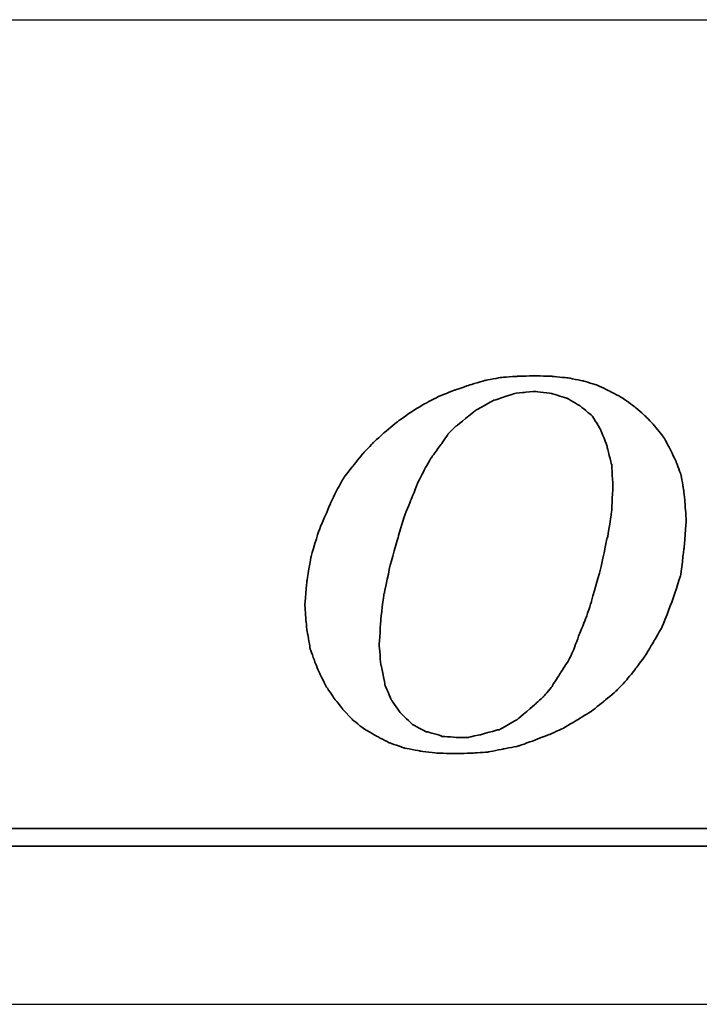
# Model space of a CAD drawing. Header units: millimetres. Extents: x 953 to 1193, y 90 to 173.
# Tile 27 of 42: x 1128.98 to 1130.19, y 109.2 to 110.95. Entities that reach past the tile are written whole.
import ezdxf

# ---------------------------------------------------------------- set-up
doc = ezdxf.new("R2010")
doc.units = ezdxf.units.MM
doc.header["$LTSCALE"] = 0.1
for name, color, linetype in [('DIM', 4, 'CONTINUOUS'), ('layer 1', 7, 'CONTINUOUS'), ('OUT', 3, 'CONTINUOUS')]:
    doc.layers.add(name, color=color, linetype=linetype)

# ---------------------------------------------------------------- blocks, each defined once
blk = doc.blocks.new('TBI MOTION logo(完整正式版)')
at = {"layer": 'layer 1', "color": 22, "lineweight": 35}
for points, knots in [([(-11.34375, -6.98375), (-11.34375, -6.98375), (-10.91375, -7.43875), (-10.91375, -7.43875), (-10.91375, -7.43875), (-10.91375, -7.43875), (-10.38625, -7.87125), (-10.38625, -7.87125), (-10.38625, -7.87125), (-10.38625, -7.87125), (-9.81125, -8.20375), (-9.81125, -8.20375), (-9.81125, -8.20375), (-9.81125, -8.20375), (-9.21125, -8.51875), (-9.21125, -8.51875), (-9.21125, -8.51875), (-9.21125, -8.51875), (-8.51625, -8.75875), (-8.51625, -8.75875), (-8.51625, -8.75875), (-8.51625, -8.75875), (-7.77125, -8.90375), (-7.77125, -8.90375), (-7.77125, -8.90375), (-7.77125, -8.90375), (-6.97875, -8.99875), (-6.97875, -8.99875), (-6.97875, -8.99875), (-6.97875, -8.99875), (-6.14125, -9.02375), (-6.14125, -9.02375), (-6.14125, -9.02375), (-6.14125, -9.02375), (-5.37125, -8.99875), (-5.37125, -8.99875), (-5.37125, -8.99875), (-5.37125, -8.99875), (-4.65375, -8.94875), (-4.65375, -8.94875), (-4.65375, -8.94875), (-4.65375, -8.94875), (-3.93375, -8.80625), (-3.93375, -8.80625), (-3.93375, -8.80625), (-3.93375, -8.80625), (-3.21375, -8.66375), (-3.21375, -8.66375), (-3.21375, -8.66375), (-3.21375, -8.66375), (-2.49375, -8.39875), (-2.49375, -8.39875), (-2.49375, -8.39875), (-2.49375, -8.39875), (-1.79875, -8.13375), (-1.79875, -8.13375), (-1.79875, -8.13375), (-1.79875, -8.13375), (-1.17375, -7.84375), (-1.17375, -7.84375), (-1.17375, -7.84375), (-1.17375, -7.84375), (-0.52375, -7.46375), (-0.52375, -7.46375), (-0.52375, -7.46375), (-0.52375, -7.46375), (0.10124, -7.07875), (0.10124, -7.07875), (0.10124, -7.07875), (0.10124, -7.07875), (0.67625, -6.62375), (0.67625, -6.62375), (0.67625, -6.62375), (0.67625, -6.62375), (1.24874, -6.14375), (1.24874, -6.14375), (1.24874, -6.14375), (1.24874, -6.14375), (1.72874, -5.64125), (1.72874, -5.64125), (1.72874, -5.64125), (1.72874, -5.64125), (2.18624, -5.06375), (2.18624, -5.06375), (2.18624, -5.06375), (2.18624, -5.06375), (2.61625, -4.48874), (2.61625, -4.48874), (2.61625, -4.48874), (2.61625, -4.48874), (3.00125, -3.83874), (3.00125, -3.83874), (3.00125, -3.83874), (3.00125, -3.83874), (3.36124, -3.21374), (3.36124, -3.21374), (3.36124, -3.21374), (3.36124, -3.21374), (3.84374, -1.99125), (3.84374, -1.99125), (3.84374, -1.99125), (3.84374, -1.99125), (4.22625, -0.81875), (4.22625, -0.81875), (4.22625, -0.81875), (4.22625, -0.81875), (4.39125, 0.45624), (4.39125, 0.45624), (4.39125, 0.45624), (4.39125, 0.45624), (4.48874, 1.70124), (4.48874, 1.70124), (4.48874, 1.70124), (4.48874, 1.70124), (4.43874, 2.44625), (4.43874, 2.44625), (4.43874, 2.44625), (4.43874, 2.44625), (4.36874, 3.14125), (4.36874, 3.14125), (4.36874, 3.14125), (4.36874, 3.14125), (4.25125, 3.81125), (4.25125, 3.81125), (4.25125, 3.81125), (4.25125, 3.81125), (4.03124, 4.41125), (4.03124, 4.41125), (4.03124, 4.41125), (4.03124, 4.41125), (3.74374, 5.01125), (3.74374, 5.01125), (3.74374, 5.01125), (3.74374, 5.01125), (3.43124, 5.58875), (3.43124, 5.58875), (3.43124, 5.58875), (3.43124, 5.58875), (3.02625, 6.09125), (3.02625, 6.09125), (3.02625, 6.09125), (3.02625, 6.09125), (2.59374, 6.54875), (2.59374, 6.54875), (2.59374, 6.54875), (2.59374, 6.54875), (2.09124, 6.98125), (2.09124, 6.98125), (2.09124, 6.98125), (2.09124, 6.98125), (1.56124, 7.36625), (1.56124, 7.36625), (1.56124, 7.36625), (1.56124, 7.36625), (0.98624, 7.67625), (0.98624, 7.67625), (0.98624, 7.67625), (0.98624, 7.67625), (0.38624, 7.96375), (0.38624, 7.96375), (0.38624, 7.96375), (0.38624, 7.96375), (-0.25875, 8.15625), (-0.25875, 8.15625), (-0.25875, 8.15625), (-0.25875, 8.15625), (-0.98125, 8.30125), (-0.98125, 8.30125), (-0.98125, 8.30125), (-0.98125, 8.30125), (-1.70124, 8.37125), (-1.70124, 8.37125), (-1.70124, 8.37125), (-1.70124, 8.37125), (-2.49375, 8.39624), (-2.49375, 8.39624), (-2.49375, 8.39624), (-2.49375, 8.39624), (-3.28625, 8.37125), (-3.28625, 8.37125), (-3.28625, 8.37125), (-3.28625, 8.37125), (-4.05125, 8.32125), (-4.05125, 8.32125), (-4.05125, 8.32125), (-4.05125, 8.32125), (-4.77375, 8.18125), (-4.77375, 8.18125), (-4.77375, 8.18125), (-4.77375, 8.18125), (-5.51625, 7.96375), (-5.51625, 7.96375), (-5.51625, 7.96375), (-5.51625, 7.96375), (-6.21125, 7.72625), (-6.21125, 7.72625), (-6.21125, 7.72625), (-6.21125, 7.72625), (-6.92875, 7.43625), (-6.92875, 7.43625), (-6.92875, 7.43625), (-6.92875, 7.43625), (-7.57875, 7.10125), (-7.57875, 7.10125), (-7.57875, 7.10125), (-7.57875, 7.10125), (-8.24875, 6.69125), (-8.24875, 6.69125), (-8.24875, 6.69125), (-8.24875, 6.69125), (-8.84875, 6.26125), (-8.84875, 6.26125), (-8.84875, 6.26125), (-8.84875, 6.26125), (-9.42625, 5.78125), (-9.42625, 5.78125), (-9.42625, 5.78125), (-9.42625, 5.78125), (-9.95375, 5.30125), (-9.95375, 5.30125), (-9.95375, 5.30125), (-9.95375, 5.30125), (-10.43375, 4.79624), (-10.43375, 4.79624), (-10.43375, 4.79624), (-10.43375, 4.79624), (-10.88875, 4.22125), (-10.88875, 4.22125), (-10.88875, 4.22125), (-10.88875, 4.22125), (-11.29875, 3.69375), (-11.29875, 3.69375), (-11.29875, 3.69375), (-11.29875, 3.69375), (-11.63375, 3.09125), (-11.63375, 3.09125), (-11.63375, 3.09125), (-11.63375, 3.09125), (-11.91875, 2.49625), (-11.91875, 2.49625), (-11.91875, 2.49625), (-11.91875, 2.49625), (-12.44875, 1.24625), (-12.44875, 1.24625), (-12.44875, 1.24625), (-12.44875, 1.24625), (-12.80875, 0.06874), (-12.80875, 0.06874), (-12.80875, 0.06874), (-12.80875, 0.06874), (-12.99875, -1.07875), (-12.99875, -1.07875), (-12.99875, -1.07875), (-12.99875, -1.07875), (-13.09375, -2.18375), (-13.09375, -2.18375), (-13.09375, -2.18375), (-13.09375, -2.18375), (-13.04875, -2.85375), (-13.04875, -2.85375), (-13.04875, -2.85375), (-13.04875, -2.85375), (-12.97375, -3.50375), (-12.97375, -3.50375), (-12.97375, -3.50375), (-12.97375, -3.50375), (-12.95375, -3.50375), (-12.95375, -3.50375), (-12.95375, -3.50375), (-12.95375, -3.50375), (-12.85375, -4.17375), (-12.85375, -4.17375), (-12.85375, -4.17375), (-12.85375, -4.17375), (-12.63875, -4.77624), (-12.63875, -4.77624), (-12.63875, -4.77624), (-12.63875, -4.77624), (-12.39875, -5.35125), (-12.39875, -5.35125), (-12.39875, -5.35125), (-12.39875, -5.35125), (-12.11375, -5.92875), (-12.11375, -5.92875), (-12.11375, -5.92875), (-12.11375, -5.92875), (-11.75375, -6.45375), (-11.75375, -6.45375), (-11.75375, -6.45375), (-11.75375, -6.45375), (-11.34375, -6.98375), (-11.34375, -6.98375)], [0, 0, 0, 0, 0.01369863, 0.01369863, 0.01369863, 0.01369864, 0.02739726, 0.02739726, 0.02739726, 0.02739727, 0.04109589, 0.04109589, 0.04109589, 0.0410959, 0.05479452, 0.05479452, 0.05479452, 0.05479453, 0.06849315, 0.06849315, 0.06849315, 0.06849316, 0.08219178, 0.08219178, 0.08219178, 0.08219179, 0.09589041, 0.09589041, 0.09589041, 0.09589042, 0.10958904, 0.10958904, 0.10958904, 0.10958905, 0.12328767, 0.12328767, 0.12328767, 0.12328768, 0.1369863, 0.1369863, 0.1369863, 0.13698631, 0.15068493, 0.15068493, 0.15068493, 0.15068494, 0.16438356, 0.16438356, 0.16438356, 0.16438357, 0.17808219, 0.17808219, 0.17808219, 0.1780822, 0.19178082, 0.19178082, 0.19178082, 0.19178083, 0.20547945, 0.20547945, 0.20547945, 0.20547946, 0.21917808, 0.21917808, 0.21917808, 0.21917809, 0.23287671, 0.23287671, 0.23287671, 0.23287672, 0.24657534, 0.24657534, 0.24657534, 0.24657535, 0.26027397, 0.26027397, 0.26027397, 0.26027398, 0.2739726, 0.2739726, 0.2739726, 0.27397261, 0.28767123, 0.28767123, 0.28767123, 0.28767124, 0.30136986, 0.30136986, 0.30136986, 0.30136987, 0.31506849, 0.31506849, 0.31506849, 0.3150685, 0.32876712, 0.32876712, 0.32876712, 0.32876713, 0.34246575, 0.34246575, 0.34246575, 0.34246576, 0.35616438, 0.35616438, 0.35616438, 0.35616439, 0.36986301, 0.36986301, 0.36986301, 0.36986302, 0.38356164, 0.38356164, 0.38356164, 0.38356165, 0.39726027, 0.39726027, 0.39726027, 0.39726028, 0.4109589, 0.4109589, 0.4109589, 0.41095891, 0.42465753, 0.42465753, 0.42465753, 0.42465754, 0.43835616, 0.43835616, 0.43835616, 0.43835617, 0.45205479, 0.45205479, 0.45205479, 0.4520548, 0.46575342, 0.46575342, 0.46575342, 0.46575343, 0.47945205, 0.47945205, 0.47945205, 0.47945206, 0.49315068, 0.49315068, 0.49315068, 0.49315069, 0.50684932, 0.50684932, 0.50684932, 0.50684933, 0.52054795, 0.52054795, 0.52054795, 0.52054796, 0.53424658, 0.53424658, 0.53424658, 0.53424659, 0.54794521, 0.54794521, 0.54794521, 0.54794522, 0.56164384, 0.56164384, 0.56164384, 0.56164385, 0.57534247, 0.57534247, 0.57534247, 0.57534248, 0.5890411, 0.5890411, 0.5890411, 0.58904111, 0.60273973, 0.60273973, 0.60273973, 0.60273974, 0.61643836, 0.61643836, 0.61643836, 0.61643837, 0.63013699, 0.63013699, 0.63013699, 0.630137, 0.64383562, 0.64383562, 0.64383562, 0.64383563, 0.65753425, 0.65753425, 0.65753425, 0.65753426, 0.67123288, 0.67123288, 0.67123288, 0.67123289, 0.68493151, 0.68493151, 0.68493151, 0.68493152, 0.69863014, 0.69863014, 0.69863014, 0.69863015, 0.71232877, 0.71232877, 0.71232877, 0.71232878, 0.7260274, 0.7260274, 0.7260274, 0.72602741, 0.73972603, 0.73972603, 0.73972603, 0.73972604, 0.75342466, 0.75342466, 0.75342466, 0.75342467, 0.76712329, 0.76712329, 0.76712329, 0.7671233, 0.78082192, 0.78082192, 0.78082192, 0.78082193, 0.79452055, 0.79452055, 0.79452055, 0.79452056, 0.80821918, 0.80821918, 0.80821918, 0.80821919, 0.82191781, 0.82191781, 0.82191781, 0.82191782, 0.83561644, 0.83561644, 0.83561644, 0.83561645, 0.84931507, 0.84931507, 0.84931507, 0.84931508, 0.8630137, 0.8630137, 0.8630137, 0.86301371, 0.87671233, 0.87671233, 0.87671233, 0.87671234, 0.89041096, 0.89041096, 0.89041096, 0.89041097, 0.90410959, 0.90410959, 0.90410959, 0.9041096, 0.91780822, 0.91780822, 0.91780822, 0.91780823, 0.93150685, 0.93150685, 0.93150685, 0.93150686, 0.94520548, 0.94520548, 0.94520548, 0.94520549, 0.95890411, 0.95890411, 0.95890411, 0.95890412, 0.97260274, 0.97260274, 0.97260274, 0.97260275, 0.98630137, 0.98630137, 0.98630137, 0.98630138, 1, 1, 1, 1]), ([(-8.77875, 1.03124), (-8.77875, 1.03124), (-8.51625, 1.89625), (-8.51625, 1.89625), (-8.51625, 1.89625), (-8.51625, 1.89625), (-8.20375, 2.66375), (-8.20375, 2.66375), (-8.20375, 2.66375), (-8.20375, 2.66375), (-7.91625, 3.38125), (-7.91625, 3.38125), (-7.91625, 3.38125), (-7.91625, 3.38125), (-7.91625, 3.40624), (-7.91625, 3.40624), (-7.91625, 3.40624), (-7.91625, 3.40624), (-7.57875, 4.07624), (-7.57875, 4.07624), (-7.57875, 4.07624), (-7.57875, 4.07624), (-7.24375, 4.65125), (-7.24375, 4.65125), (-7.24375, 4.65125), (-7.24375, 4.65125), (-7.21875, 4.65125), (-7.21875, 4.65125), (-7.21875, 4.65125), (-7.21875, 4.65125), (-7.21875, 4.67624), (-7.21875, 4.67624), (-7.21875, 4.67624), (-7.21875, 4.67624), (-6.83625, 5.20375), (-6.83625, 5.20375), (-6.83625, 5.20375), (-6.83625, 5.20375), (-6.49875, 5.68625), (-6.49875, 5.68625), (-6.49875, 5.68625), (-6.49875, 5.68625), (-6.49875, 5.70625), (-6.49875, 5.70625), (-6.49875, 5.70625), (-6.49875, 5.70625), (-6.11625, 6.09125), (-6.11625, 6.09125), (-6.11625, 6.09125), (-6.11625, 6.09125), (-6.09125, 6.09125), (-6.09125, 6.09125), (-6.09125, 6.09125), (-6.09125, 6.09125), (-5.27375, 6.76625), (-5.27375, 6.76625), (-5.27375, 6.76625), (-5.27375, 6.76625), (-5.24875, 6.76625), (-5.24875, 6.76625), (-5.24875, 6.76625), (-5.24875, 6.76625), (-5.24875, 6.78625), (-5.24875, 6.78625), (-5.24875, 6.78625), (-5.24875, 6.78625), (-4.38875, 7.26624), (-4.38875, 7.26624), (-4.38875, 7.26624), (-4.38875, 7.26624), (-4.36125, 7.26624), (-4.36125, 7.26624), (-4.36125, 7.26624), (-4.36125, 7.26624), (-3.93375, 7.41125), (-3.93375, 7.41125), (-3.93375, 7.41125), (-3.93375, 7.41125), (-3.47375, 7.55625), (-3.47375, 7.55625), (-3.47375, 7.55625), (-3.47375, 7.55625), (-3.45375, 7.55625), (-3.45375, 7.55625), (-3.45375, 7.55625), (-3.45375, 7.55625), (-3.42875, 7.58124), (-3.42875, 7.58124), (-3.42875, 7.58124), (-3.42875, 7.58124), (-2.97375, 7.62625), (-2.97375, 7.62625), (-2.97375, 7.62625), (-2.97375, 7.62625), (-2.49375, 7.67625), (-2.49375, 7.67625), (-2.49375, 7.67625), (-2.49375, 7.67625), (-2.46875, 7.67625), (-2.46875, 7.67625), (-2.46875, 7.67625), (-2.46875, 7.67625), (-1.70124, 7.58124), (-1.70124, 7.58124), (-1.70124, 7.58124), (-1.70124, 7.58124), (-1.67875, 7.55625), (-1.67875, 7.55625), (-1.67875, 7.55625), (-1.67875, 7.55625), (-1.65375, 7.55625), (-1.65375, 7.55625), (-1.65375, 7.55625), (-1.65375, 7.55625), (-1.03125, 7.36625), (-1.03125, 7.36625), (-1.03125, 7.36625), (-1.03125, 7.36625), (-1.00625, 7.36625), (-1.00625, 7.36625), (-1.00625, 7.36625), (-1.00625, 7.36625), (-0.43124, 7.02624), (-0.43124, 7.02624), (-0.43124, 7.02624), (-0.43124, 7.02624), (-0.40625, 7.00624), (-0.40625, 7.00624), (-0.40625, 7.00624), (-0.40625, 7.00624), (0.12124, 6.57124), (0.12124, 6.57124), (0.12124, 6.57124), (0.12124, 6.57124), (0.14624, 6.54875), (0.14624, 6.54875), (0.14624, 6.54875), (0.14624, 6.54875), (0.17124, 6.52375), (0.17124, 6.52375), (0.17124, 6.52375), (0.17124, 6.52375), (0.55625, 5.89875), (0.55625, 5.89875), (0.55625, 5.89875), (0.55625, 5.89875), (0.55625, 5.87625), (0.55625, 5.87625), (0.55625, 5.87625), (0.55625, 5.87625), (0.84124, 5.15625), (0.84124, 5.15625), (0.84124, 5.15625), (0.84124, 5.15625), (0.84124, 5.13125), (0.84124, 5.13125), (0.84124, 5.13125), (0.84124, 5.13125), (1.03624, 4.31875), (1.03624, 4.31875), (1.03624, 4.31875), (1.03624, 4.31875), (1.05624, 4.31875), (1.05624, 4.31875), (1.05624, 4.31875), (1.05624, 4.31875), (1.05624, 4.29125), (1.05624, 4.29125), (1.05624, 4.29125), (1.05624, 4.29125), (1.10625, 3.33125), (1.10625, 3.33125), (1.10625, 3.33125), (1.10625, 3.33125), (1.10625, 3.30875), (1.10625, 3.30875), (1.10625, 3.30875), (1.10625, 3.30875), (1.05624, 2.20624), (1.05624, 2.20624), (1.05624, 2.20624), (1.05624, 2.20624), (1.05624, 2.18124), (1.05624, 2.18124), (1.05624, 2.18124), (1.05624, 2.18124), (0.86624, 0.93624), (0.86624, 0.93624), (0.86624, 0.93624), (0.86624, 0.93624), (0.84124, 0.93624), (0.84124, 0.93624), (0.84124, 0.93624), (0.84124, 0.93624), (0.55625, -0.45874), (0.55625, -0.45874), (0.55625, -0.45874), (0.55625, -0.45874), (0.12124, -1.99125), (0.12124, -1.99125), (0.12124, -1.99125), (0.12124, -1.99125), (0.12124, -2.01874), (0.12124, -2.01874), (0.12124, -2.01874), (0.12124, -2.01874), (-0.13874, -2.78375), (-0.13874, -2.78375), (-0.13874, -2.78375), (-0.13874, -2.78375), (-0.43124, -3.50375), (-0.43124, -3.50375), (-0.43124, -3.50375), (-0.43124, -3.50375), (-0.69375, -4.19875), (-0.69375, -4.19875), (-0.69375, -4.19875), (-0.69375, -4.19875), (-0.69375, -4.22375), (-0.69375, -4.22375), (-0.69375, -4.22375), (-0.69375, -4.22375), (-0.98125, -4.82374), (-0.98125, -4.82374), (-0.98125, -4.82374), (-0.98125, -4.82374), (-1.00625, -4.82374), (-1.00625, -4.82374), (-1.00625, -4.82374), (-1.00625, -4.82374), (-1.33875, -5.35125), (-1.33875, -5.35125), (-1.33875, -5.35125), (-1.33875, -5.35125), (-1.67875, -5.87875), (-1.67875, -5.87875), (-1.67875, -5.87875), (-1.67875, -5.87875), (-1.67875, -5.90375), (-1.67875, -5.90375), (-1.67875, -5.90375), (-1.67875, -5.90375), (-2.05875, -6.35875), (-2.05875, -6.35875), (-2.05875, -6.35875), (-2.05875, -6.35875), (-2.08375, -6.38375), (-2.08375, -6.38375), (-2.08375, -6.38375), (-2.08375, -6.38375), (-2.46875, -6.74375), (-2.46875, -6.74375), (-2.46875, -6.74375), (-2.46875, -6.74375), (-3.25875, -7.41625), (-3.25875, -7.41625), (-3.25875, -7.41625), (-3.25875, -7.41625), (-3.28625, -7.43875), (-3.28625, -7.43875), (-3.28625, -7.43875), (-3.28625, -7.43875), (-4.12375, -7.91875), (-4.12375, -7.91875), (-4.12375, -7.91875), (-4.12375, -7.91875), (-4.14875, -7.91875), (-4.14875, -7.91875), (-4.14875, -7.91875), (-4.14875, -7.91875), (-4.17125, -7.91875), (-4.17125, -7.91875), (-4.17125, -7.91875), (-4.17125, -7.91875), (-5.03375, -8.15875), (-5.03375, -8.15875), (-5.03375, -8.15875), (-5.03375, -8.15875), (-5.51625, -8.25625), (-5.51625, -8.25625), (-5.51625, -8.25625), (-5.51625, -8.25625), (-5.54125, -8.27875), (-5.54125, -8.27875), (-5.54125, -8.27875), (-5.54125, -8.27875), (-5.56375, -8.27875), (-5.56375, -8.27875), (-5.56375, -8.27875), (-5.56375, -8.27875), (-5.99625, -8.27875), (-5.99625, -8.27875), (-5.99625, -8.27875), (-5.99625, -8.27875), (-6.76375, -8.23125), (-6.76375, -8.23125), (-6.76375, -8.23125), (-6.76375, -8.23125), (-6.78875, -8.23125), (-6.78875, -8.23125), (-6.78875, -8.23125), (-6.78875, -8.23125), (-6.78875, -8.20375), (-6.78875, -8.20375), (-6.78875, -8.20375), (-6.78875, -8.20375), (-7.45875, -8.01375), (-7.45875, -8.01375), (-7.45875, -8.01375), (-7.45875, -8.01375), (-7.48375, -8.01375), (-7.48375, -8.01375), (-7.48375, -8.01375), (-7.48375, -8.01375), (-7.50875, -8.01375), (-7.50875, -8.01375), (-7.50875, -8.01375), (-7.50875, -8.01375), (-8.13125, -7.67875), (-8.13125, -7.67875), (-8.13125, -7.67875), (-8.13125, -7.67875), (-8.15625, -7.65375), (-8.15625, -7.65375), (-8.15625, -7.65375), (-8.15625, -7.65375), (-8.65875, -7.17375), (-8.65875, -7.17375), (-8.65875, -7.17375), (-8.65875, -7.17375), (-8.68375, -7.14875), (-8.68375, -7.14875), (-8.68375, -7.14875), (-8.68375, -7.14875), (-9.08875, -6.57375), (-9.08875, -6.57375), (-9.08875, -6.57375), (-9.08875, -6.57375), (-9.11375, -6.54875), (-9.11375, -6.54875), (-9.11375, -6.54875), (-9.11375, -6.54875), (-9.11375, -6.52875), (-9.11375, -6.52875), (-9.11375, -6.52875), (-9.11375, -6.52875), (-9.40375, -5.85375), (-9.40375, -5.85375), (-9.40375, -5.85375), (-9.40375, -5.85375), (-9.40375, -5.82875), (-9.40375, -5.82875), (-9.40375, -5.82875), (-9.40375, -5.82875), (-9.56875, -4.96875), (-9.56875, -4.96875), (-9.56875, -4.96875), (-9.56875, -4.96875), (-9.59375, -4.94375), (-9.59375, -4.94375), (-9.59375, -4.94375), (-9.59375, -4.94375), (-9.66375, -4.03375), (-9.66375, -4.03375), (-9.66375, -4.03375), (-9.66375, -4.03375), (-9.66375, -4.00875), (-9.66375, -4.00875), (-9.66375, -4.00875), (-9.66375, -4.00875), (-9.59375, -2.85375), (-9.59375, -2.85375), (-9.59375, -2.85375), (-9.59375, -2.85375), (-9.45125, -1.65875), (-9.45125, -1.65875), (-9.45125, -1.65875), (-9.45125, -1.65875), (-9.42625, -1.63375), (-9.42625, -1.63375), (-9.42625, -1.63375), (-9.42625, -1.63375), (-9.16125, -0.33875), (-9.16125, -0.33875), (-9.16125, -0.33875), (-9.16125, -0.33875), (-8.77875, 1.00624), (-8.77875, 1.00624), (-8.77875, 1.00624), (-8.77875, 1.00624), (-8.77875, 1.03124), (-8.77875, 1.03124)], [0, 0, 0, 0, 0.01020408, 0.01020408, 0.01020408, 0.01020409, 0.02040816, 0.02040816, 0.02040816, 0.02040817, 0.03061224, 0.03061224, 0.03061224, 0.03061225, 0.04081633, 0.04081633, 0.04081633, 0.04081634, 0.05102041, 0.05102041, 0.05102041, 0.05102042, 0.06122449, 0.06122449, 0.06122449, 0.0612245, 0.07142857, 0.07142857, 0.07142857, 0.07142858, 0.08163265, 0.08163265, 0.08163265, 0.08163266, 0.09183673, 0.09183673, 0.09183673, 0.09183674, 0.10204082, 0.10204082, 0.10204082, 0.10204083, 0.1122449, 0.1122449, 0.1122449, 0.11224491, 0.12244898, 0.12244898, 0.12244898, 0.12244899, 0.13265306, 0.13265306, 0.13265306, 0.13265307, 0.14285714, 0.14285714, 0.14285714, 0.14285715, 0.15306122, 0.15306122, 0.15306122, 0.15306123, 0.16326531, 0.16326531, 0.16326531, 0.16326532, 0.17346939, 0.17346939, 0.17346939, 0.1734694, 0.18367347, 0.18367347, 0.18367347, 0.18367348, 0.19387755, 0.19387755, 0.19387755, 0.19387756, 0.20408163, 0.20408163, 0.20408163, 0.20408164, 0.21428571, 0.21428571, 0.21428571, 0.21428572, 0.2244898, 0.2244898, 0.2244898, 0.22448981, 0.23469388, 0.23469388, 0.23469388, 0.23469389, 0.24489796, 0.24489796, 0.24489796, 0.24489797, 0.25510204, 0.25510204, 0.25510204, 0.25510205, 0.26530612, 0.26530612, 0.26530612, 0.26530613, 0.2755102, 0.2755102, 0.2755102, 0.27551021, 0.28571429, 0.28571429, 0.28571429, 0.2857143, 0.29591837, 0.29591837, 0.29591837, 0.29591838, 0.30612245, 0.30612245, 0.30612245, 0.30612246, 0.31632653, 0.31632653, 0.31632653, 0.31632654, 0.32653061, 0.32653061, 0.32653061, 0.32653062, 0.33673469, 0.33673469, 0.33673469, 0.3367347, 0.34693878, 0.34693878, 0.34693878, 0.34693879, 0.35714286, 0.35714286, 0.35714286, 0.35714287, 0.36734694, 0.36734694, 0.36734694, 0.36734695, 0.37755102, 0.37755102, 0.37755102, 0.37755103, 0.3877551, 0.3877551, 0.3877551, 0.38775511, 0.39795918, 0.39795918, 0.39795918, 0.39795919, 0.40816327, 0.40816327, 0.40816327, 0.40816328, 0.41836735, 0.41836735, 0.41836735, 0.41836736, 0.42857143, 0.42857143, 0.42857143, 0.42857144, 0.43877551, 0.43877551, 0.43877551, 0.43877552, 0.44897959, 0.44897959, 0.44897959, 0.4489796, 0.45918367, 0.45918367, 0.45918367, 0.45918368, 0.46938776, 0.46938776, 0.46938776, 0.46938777, 0.47959184, 0.47959184, 0.47959184, 0.47959185, 0.48979592, 0.48979592, 0.48979592, 0.48979593, 0.5, 0.5, 0.5, 0.50000001, 0.51020408, 0.51020408, 0.51020408, 0.51020409, 0.52040816, 0.52040816, 0.52040816, 0.52040817, 0.53061224, 0.53061224, 0.53061224, 0.53061225, 0.54081633, 0.54081633, 0.54081633, 0.54081634, 0.55102041, 0.55102041, 0.55102041, 0.55102042, 0.56122449, 0.56122449, 0.56122449, 0.5612245, 0.57142857, 0.57142857, 0.57142857, 0.57142858, 0.58163265, 0.58163265, 0.58163265, 0.58163266, 0.59183673, 0.59183673, 0.59183673, 0.59183674, 0.60204082, 0.60204082, 0.60204082, 0.60204083, 0.6122449, 0.6122449, 0.6122449, 0.61224491, 0.62244898, 0.62244898, 0.62244898, 0.62244899, 0.63265306, 0.63265306, 0.63265306, 0.63265307, 0.64285714, 0.64285714, 0.64285714, 0.64285715, 0.65306122, 0.65306122, 0.65306122, 0.65306123, 0.66326531, 0.66326531, 0.66326531, 0.66326532, 0.67346939, 0.67346939, 0.67346939, 0.6734694, 0.68367347, 0.68367347, 0.68367347, 0.68367348, 0.69387755, 0.69387755, 0.69387755, 0.69387756, 0.70408163, 0.70408163, 0.70408163, 0.70408164, 0.71428571, 0.71428571, 0.71428571, 0.71428572, 0.7244898, 0.7244898, 0.7244898, 0.72448981, 0.73469388, 0.73469388, 0.73469388, 0.73469389, 0.74489796, 0.74489796, 0.74489796, 0.74489797, 0.75510204, 0.75510204, 0.75510204, 0.75510205, 0.76530612, 0.76530612, 0.76530612, 0.76530613, 0.7755102, 0.7755102, 0.7755102, 0.77551021, 0.78571429, 0.78571429, 0.78571429, 0.7857143, 0.79591837, 0.79591837, 0.79591837, 0.79591838, 0.80612245, 0.80612245, 0.80612245, 0.80612246, 0.81632653, 0.81632653, 0.81632653, 0.81632654, 0.82653061, 0.82653061, 0.82653061, 0.82653062, 0.83673469, 0.83673469, 0.83673469, 0.8367347, 0.84693878, 0.84693878, 0.84693878, 0.84693879, 0.85714286, 0.85714286, 0.85714286, 0.85714287, 0.86734694, 0.86734694, 0.86734694, 0.86734695, 0.87755102, 0.87755102, 0.87755102, 0.87755103, 0.8877551, 0.8877551, 0.8877551, 0.88775511, 0.89795918, 0.89795918, 0.89795918, 0.89795919, 0.90816327, 0.90816327, 0.90816327, 0.90816328, 0.91836735, 0.91836735, 0.91836735, 0.91836736, 0.92857143, 0.92857143, 0.92857143, 0.92857144, 0.93877551, 0.93877551, 0.93877551, 0.93877552, 0.94897959, 0.94897959, 0.94897959, 0.9489796, 0.95918367, 0.95918367, 0.95918367, 0.95918368, 0.96938776, 0.96938776, 0.96938776, 0.96938777, 0.97959184, 0.97959184, 0.97959184, 0.97959185, 0.98979592, 0.98979592, 0.98979592, 0.98979593, 1, 1, 1, 1]), ([(75.90875, -9.47875), (75.90875, -9.47875), (75.90875, -12.28625), (75.90875, -12.28625), (75.90875, -12.28625), (75.90875, -12.28625), (75.90875, -12.47875), (75.90875, -12.47875), (75.90875, -12.47875), (75.90875, -12.47875), (75.71625, -12.47875), (75.71625, -12.47875), (75.71625, -12.47875), (75.71625, -12.47875), (-88.32875, -12.47875), (-88.32875, -12.47875), (-88.32875, -12.47875), (-88.32875, -12.47875), (-88.32875, -13.29375), (-88.32875, -13.29375), (-88.32875, -13.29375), (-88.32875, -13.29375), (82.89125, -13.29375), (82.89125, -13.29375), (82.89125, -13.29375), (82.89125, -13.29375), (75.90875, -9.47875), (75.90875, -9.47875)], [0, 0, 0, 0, 0.14285714, 0.14285714, 0.14285714, 0.14285715, 0.28571429, 0.28571429, 0.28571429, 0.2857143, 0.42857143, 0.42857143, 0.42857143, 0.42857144, 0.57142857, 0.57142857, 0.57142857, 0.57142858, 0.71428571, 0.71428571, 0.71428571, 0.71428572, 0.85714286, 0.85714286, 0.85714286, 0.85714287, 1, 1, 1, 1])]:
    blk.add_open_spline(points, degree=3, knots=knots, dxfattribs=at)

msp = doc.modelspace()

# ---------------------------------------------------------------- linework, layer by layer
at = {"layer": 'OUT', "color": 7}
for p, q in [((1123.6439, 110.9501), (1133.7476, 110.9501)), ((1123.6439, 109.2001), (1133.7476, 109.2001))]:
    msp.add_line(p, q, dxfattribs=at)

# ---------------------------------------------------------------- block references
at = {"layer": 'DIM', "color": 7, "xscale": 0.0385559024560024, "yscale": 0.0385559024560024, "zscale": 0.0385559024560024}
msp.add_blockref('TBI MOTION logo(完整正式版)', (1129.9956, 109.9935), dxfattribs=at)

doc.saveas('drawing.dxf')
